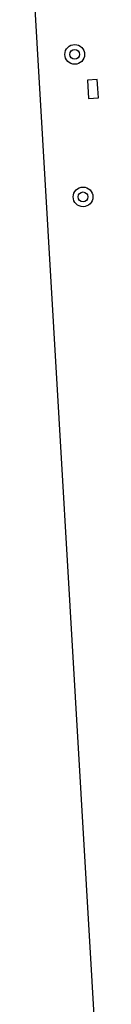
# Model space of a CAD drawing. Header units: metres. Extents: x 134521 to 134907, y 396000 to 396359.
# Tile 76 of 135: x 134843.85 to 134847.56, y 396049.72 to 396089.67. Entities that reach past the tile are written whole.
import ezdxf

# ---------------------------------------------------------------- set-up
doc = ezdxf.new("R2010")
doc.units = ezdxf.units.M
doc.header["$MEASUREMENT"] = 0

msp = doc.modelspace()

# ---------------------------------------------------------------- linework, layer by layer
at = {"color": 251}
msp.add_line((134843.849, 396100.756), (134847.562, 396037.016), dxfattribs=at)
at = {"color": 251, "flags": 128}
msp.add_lwpolyline([(134847.018, 396086.874), (134846.993, 396087.248), (134846.594, 396087.222), (134846.644, 396086.473), (134847.043, 396086.5), (134847.018, 396086.874)], dxfattribs=at)
at = {"color": 251}
for centre, radius in [((134846.079, 396088.263), 0.4), ((134846.079, 396088.263), 0.2), ((134846.416, 396082.482), 0.4), ((134846.416, 396082.482), 0.2)]:
    msp.add_circle(centre, radius, dxfattribs=at)

doc.saveas('drawing.dxf')
